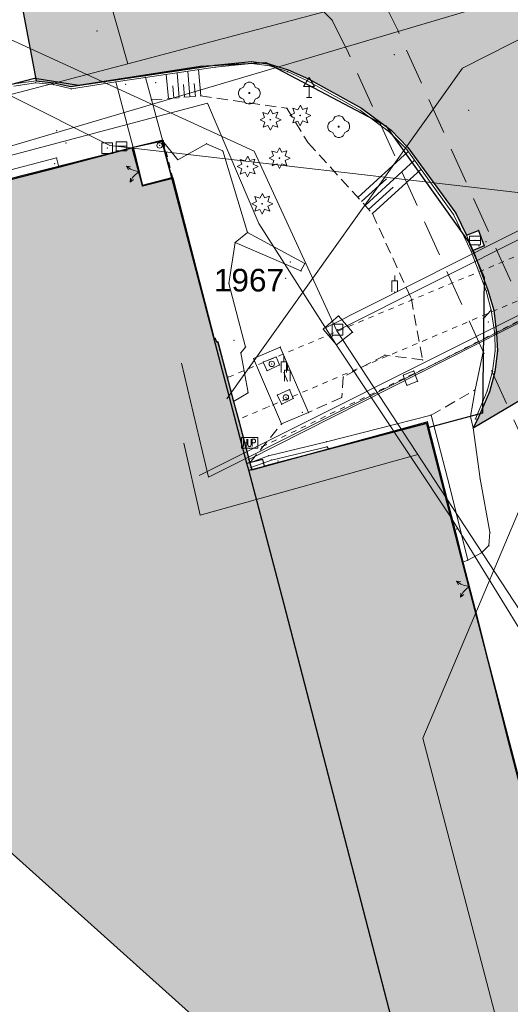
# Model space of a CAD drawing. Header units: metres. Extents: x -535942 to -530626, y -1087729 to -1086275.
# Tile 14 of 247: x -534416 to -534389, y -1087025 to -1086970. Entities that reach past the tile are written whole.
import ezdxf

# ---------------------------------------------------------------- set-up
doc = ezdxf.new("R2010")
doc.units = ezdxf.units.M
for name, pattern in [('B_CARA_03', [3, 2, -1]), ('C_1', [0.6, 0.3, -0.3]), ('C_2', [0.9, 0.6, -0.3])]:
    doc.linetypes.add(name, pattern=pattern)
for name, color, linetype in [('15', 7, 'Continuous'), ('17', 7, 'Continuous'), ('18', 7, 'Continuous'), ('2', 7, 'Continuous'), ('22', 7, 'Continuous'), ('23', 7, 'Continuous'), ('25', 7, 'Continuous'), ('32', 7, 'Continuous'), ('8', 7, 'Continuous'), ('_blok katastr', 7, 'Continuous'), ('_blok podklad SS', 7, 'Continuous'), ('_blok SS sítě', 7, 'Continuous'), ('_blok zaměření - nové', 7, 'Continuous'), ('AG_srafy SS budovy', 252, 'Continuous'), ('AG_srafy SS komunikace', 253, 'Continuous')]:
    doc.layers.add(name, color=color, linetype=linetype)
doc.layers.add('AG revizni oblacek', color=111, linetype='Continuous', plot=False)
doc.layers.add('AG_revizni oblacek', color=111, linetype='Continuous', plot=False)
for name, color, linetype, lineweight in [('AG silno VN', 251, 'G_VED_661_PN', 13), ('AG slabo podzemni', 251, 'G_VED_670_PN', 13), ('AG_SS nakal_splašky', 251, 'G_POTR_627_PN', 13), ('AG_SS náhon', 251, 'B_CARA_03', 13), ('AG_SS parovod', 251, 'G_POTR_654_PN', 13), ('AG_SS voda pitna', 251, 'G_POTR_616_PN', 13), ('AG_SS voda uzitkova', 251, 'G_POTR_617_PN', 13), ('AG_teplo', 240, 'G_POTR_651_PN', 13)]:
    doc.layers.add(name, color=color, linetype=linetype, lineweight=lineweight)
doc.layers.add('BT_hranice_budov', color=7, linetype='Continuous', lineweight=30, true_color=0x007f00)
for name, color, linetype, true_color in [('BT_hranice_parcel', 7, 'Continuous', 0x007f00), ('BT_text_parcel', 7, 'Continuous', 0x007f00), ('BT_vnitrni_kresby', 7, 'Continuous', 0x007f00)]:
    doc.layers.add(name, color=color, linetype=linetype, true_color=true_color)
doc.layers.get('17').off()
doc.styles.add('BT_text_mapy_m', font='arial.ttf', dxfattribs={"height": 5})
doc.linetypes.add('G_POTR_616_PN', pattern='A,0.5,-1,2,-6.5,[2,hpfmlin.shx,S=1,R=0,X=0,Y=0],-6.5,2,-1,0.5', length=20)
doc.linetypes.add('G_POTR_617_PN', pattern='A,0.5,-1,2,-6.5,[1,hpfmlin.shx,S=1,R=0,X=0,Y=0],-6.5,2,-1,0.5', length=20)
doc.linetypes.add('G_POTR_627_PN', pattern='A,0.5,-1,2,-6.5,[9,hpfmlin.shx,S=1,R=0,X=0,Y=0],-6.5,2,-1,0.5', length=20)
doc.linetypes.add('G_POTR_651_PN', pattern='A,0.5,-1,2,-6.5,[17,hpfmlin.shx,S=1,R=0,X=0,Y=0],-6.5,2,-1,0.5', length=20)
doc.linetypes.add('G_POTR_654_PN', pattern='A,0.5,-1,2,-6.5,[18,hpfmlin.shx,S=1,R=0,X=0,Y=0],-6.5,2,-1,0.5', length=20)
doc.linetypes.add('G_VED_661_PN', pattern='A,0.5,-1,2,-6.5,[29,hpfmlin.shx,S=1,R=0,X=0,Y=0],-6.5,2,-1,0.5', length=20)
doc.linetypes.add('G_VED_670_PN', pattern='A,0.5,-1,2,-6.5,[31,hpfmlin.shx,S=1,R=0,X=0,Y=0],-6.5,2,-1,0.5', length=20)

# ---------------------------------------------------------------- blocks, each defined once
blk = doc.blocks.new('_KATASTR')
at = {"layer": 'BT_hranice_budov', "lineweight": -3}
blk.add_lwpolyline([(-534496.71, -1087080.91), (-534402.11, -1087056.42), (-534403.05, -1087053), (-534389.64, -1087049.54), (-534390.92, -1087044.66), (-534392.38, -1087039.07), (-534393.95, -1087033.06), (-534401.86, -1087002.58), (-534403.79, -1086995.25), (-534403.89, -1086994.88), (-534408.05, -1086979.09), (-534409.66, -1086979.51), (-534410.24, -1086977.43), (-534426.34, -1086981.53), (-534426.39, -1086981.37), (-534442.58, -1086985.56), (-534481.15, -1086995.45)], dxfattribs=at)
at = {"layer": 'BT_hranice_parcel', "lineweight": -3}
for points in [[(-534393.9, -1086992.9), (-534393.96, -1086992.66), (-534402.92, -1086995.02), (-534403.02, -1086994.65), (-534403.89, -1086994.88), (-534408.05, -1086979.09), (-534408.6, -1086977.02), (-534410.24, -1086977.43), (-534426.34, -1086981.53), (-534426.39, -1086981.37), (-534442.58, -1086985.56), (-534442.77, -1086984.83), (-534441.39, -1086984.66), (-534435.37, -1086979.5), (-534429.57, -1086977.22), (-534415.6, -1086973.58), (-534413.2, -1086973.98), (-534406.46, -1086972.92), (-534402.84, -1086972.71), (-534396.22, -1086976.21), (-534391.63, -1086982.64), (-534390.78, -1086984.59), (-534390.89, -1086992.1), (-534393.9, -1086992.9)], [(-534382.64, -1087036.52), (-534384.13, -1087030.43), (-534392.06, -1087000.05), (-534393.9, -1086992.9)]]:
    blk.add_lwpolyline(points, dxfattribs=at)
at = {"layer": 'BT_vnitrni_kresby', "lineweight": -3}
for points in [[(-534410.24, -1086977.43), (-534409.66, -1086979.51)], [(-534409.66, -1086979.51), (-534408.05, -1086979.09)], [(-534403.79, -1086995.25), (-534403.89, -1086994.88)], [(-534403.79, -1086995.25), (-534402.92, -1086995.02)], [(-534401.86, -1087002.58), (-534403.79, -1086995.25)], [(-534393.95, -1087033.06), (-534401.86, -1087002.58)]]:
    blk.add_lwpolyline(points, dxfattribs=at)
at = {"layer": 'BT_text_parcel', "lineweight": -3, "style": 'BT_text_mapy_m'}
blk.add_text('1967', height=1.25, dxfattribs=at).set_placement((-534405.723, -1086985.368))
blk = doc.blocks.new('kanalizace SS')
at = {"layer": 'AG_SS nakal_splašky', "ltscale": 0.7}
for p, q in [((-534411.47, -1086977.31), (-534416.94, -1086974.56)), ((-534411.47, -1086977.31), (-534381.81, -1086980.73)), ((-534394.182, -1087010.052), (-534381.81, -1086980.73)), ((-534384.14, -1087048.29), (-534394.182, -1087010.052))]:
    blk.add_line(p, q, dxfattribs=at)
blk = doc.blocks.new('náhon')
at = {"layer": 'AG_SS náhon'}
for p, q in [((-534399.17, -1086970.391), (-534401.157, -1086968.319)), ((-534395.565, -1086970.935), (-534396.68, -1086968.653)), ((-534398.281, -1086972.21), (-534399.17, -1086970.391)), ((-534381.925, -1087001.205), (-534395.565, -1086970.935)), ((-534384.633, -1087002.498), (-534398.281, -1086972.21))]:
    blk.add_line(p, q, dxfattribs=at)
blk = doc.blocks.new('ss pitná voda')
at = {"layer": 'AG_SS voda pitna', "ltscale": 0.7}
for p, q in [((-534311.738, -1086943.605), (-534398.918, -1086987.55)), ((-534403.494, -1086977.618), (-534437.386, -1086962.082)), ((-534398.918, -1086987.55), (-534403.494, -1086977.618)), ((-534398.918, -1086987.55), (-534385.52, -1087008.04))]:
    blk.add_line(p, q, dxfattribs=at)
blk.add_lwpolyline([(-534394.46, -1086994.368), (-534406.479, -1086997.726), (-534407.384, -1086993.742)], dxfattribs=at)
blk = doc.blocks.new('ss prumyslová voda')
at = {"layer": 'AG_SS voda uzitkova', "ltscale": 0.7}
for p, q in [((-534406.073, -1086974.959), (-534403.228, -1086981.614)), ((-534403.228, -1086981.614), (-534398.873, -1086988.447)), ((-534398.873, -1086988.447), (-534392.676, -1086997.775)), ((-534392.676, -1086997.775), (-534371.341, -1087032.534))]:
    blk.add_line(p, q, dxfattribs=at)
for points in [[(-534287.932, -1086933.787), (-534312.494, -1086943.492), (-534399.558, -1086987.372)], [(-534405.002, -1086991.292), (-534391.992, -1086973.04), (-534379.636, -1086966.755), (-534379.813, -1086946.479)], [(-534406.073, -1086974.959), (-534491.977, -1086997.784), (-534499.585, -1086968.9)]]:
    blk.add_lwpolyline(points, dxfattribs=at)
blk = doc.blocks.new('ss plyn')
at = {"layer": 'AG_teplo', "color": 251, "lineweight": 15, "ltscale": 0.73}
blk.add_lwpolyline([(-534407.503, -1086989.334), (-534406.009, -1086995.629), (-534368.559, -1086976.836)], dxfattribs=at)
blk = doc.blocks.new('SS nízké napětí')
at = {"layer": 'AG silno VN', "ltscale": 0.7}
for p, q in [((-534428.714, -1086980.825), (-534386.92777, -1086968.44978)), ((-534367.91727, -1086976.50858), (-534403.8304, -1086994.6611))]:
    blk.add_line(p, q, dxfattribs=at)
blk = doc.blocks.new('ss sdělovací kabel')
at = {"layer": 'AG slabo podzemni', "ltscale": 0.7}
for p, q in [((-534415.024, -1086956.706), (-534410.472, -1086972.789)), ((-534410.472, -1086972.789), (-534395.878, -1086968.917)), ((-534410.472, -1086972.789), (-534425.661, -1086976.789))]:
    blk.add_line(p, q, dxfattribs=at)
blk = doc.blocks.new('ss_pára')
at = {"layer": 'AG_SS parovod', "ltscale": 0.7}
blk.add_line((-534406.532, -1086995.529), (-534368.693, -1086976.549), dxfattribs=at)
blk = doc.blocks.new('Z58')
at = {"color": 0, "lineweight": -2}
for p, q in [((-0.45, 0.6), (-0.24, 0.42)), ((-0.45, 0.6), (-0.36, 0.39)), ((-0.45, 0.6), (-0.24, 0.54)), ((0.24, 0.42), (0.45, 0.6)), ((0.45, 0.6), (0.24, 0.54)), ((0.45, 0.6), (0.36, 0.39)), ((-0.24, 0.42), (-0.12, 0.24)), ((-0.12, 0.24), (0, 0)), ((0, 0), (0.12, 0.24)), ((0.12, 0.24), (0.24, 0.42))]:
    blk.add_line(p, q, dxfattribs=at)
blk = doc.blocks.new('Z608')
at = {"color": 0, "lineweight": -2}
for p, q in [((0.3, 0.3), (-0.3, 0.3)), ((-0.3, 0.3), (-0.3, -0.3)), ((0.3, -0.3), (0.3, 0.3)), ((-0.3, -0.3), (0.3, -0.3))]:
    blk.add_line(p, q, dxfattribs=at)
blk = doc.blocks.new('Z38')
at = {"color": 0, "lineweight": -2}
for p, q in [((0.3, 0.24), (-0.3, 0.24)), ((-0.3, 0.24), (-0.3, -0.24)), ((-0.3, 0), (0.3, 0)), ((0.3, -0.24), (0.3, 0.24)), ((-0.3, -0.24), (0.3, -0.24))]:
    blk.add_line(p, q, dxfattribs=at)
blk = doc.blocks.new('Z527')
at = {"color": 0, "lineweight": -2}
for p, q in [((0, 1.11), (-0.3, 0.6)), ((0.3, 0.6), (0, 1.11)), ((-0.3, 0.6), (0.3, 0.6)), ((0, 0), (0, 0.6)), ((-0.15, 0), (0.15, 0))]:
    blk.add_line(p, q, dxfattribs=at)
blk = doc.blocks.new('Z24')
at = {"color": 0, "lineweight": -2}
for p, q in [((-0.21, 0.54), (-0.06, 0.6)), ((-0.06, 0.6), (0.06, 0.6)), ((0.06, 0.6), (0.21, 0.54)), ((-0.6, 0.06), (-0.57, 0.15)), ((-0.6, -0.06), (-0.6, 0.06)), ((-0.57, 0.15), (-0.51, 0.24)), ((-0.51, 0.24), (-0.33, 0.33)), ((-0.33, 0.33), (-0.27, 0.45)), ((-0.27, 0.45), (-0.21, 0.54)), ((-0.03, -0.03), (-0.03, 0.03)), ((-0.03, 0.03), (0.03, 0.03)), ((0.03, 0.03), (0.03, -0.03)), ((0.21, 0.54), (0.27, 0.45)), ((0.27, 0.45), (0.33, 0.33)), ((0.33, 0.33), (0.51, 0.24)), ((0.51, 0.24), (0.57, 0.15)), ((0.57, 0.15), (0.6, 0.06)), ((0.6, 0.06), (0.6, -0.06)), ((-0.54, -0.21), (-0.6, -0.06)), ((-0.45, -0.27), (-0.54, -0.21)), ((-0.33, -0.33), (-0.45, -0.27)), ((-0.24, -0.51), (-0.33, -0.33)), ((-0.15, -0.57), (-0.24, -0.51)), ((0.03, -0.03), (-0.03, -0.03)), ((0.24, -0.51), (0.15, -0.57)), ((0.33, -0.33), (0.24, -0.51)), ((0.45, -0.27), (0.33, -0.33)), ((0.54, -0.21), (0.45, -0.27)), ((0.6, -0.06), (0.54, -0.21)), ((-0.06, -0.6), (-0.15, -0.57)), ((0.06, -0.6), (-0.06, -0.6)), ((0.15, -0.57), (0.06, -0.6))]:
    blk.add_line(p, q, dxfattribs=at)
blk = doc.blocks.new('Z75')
at = {"color": 0, "lineweight": -2}
for p, q in [((-0.13, 0.31), (0.01, 0.57)), ((0.01, 0.57), (0.13, 0.32)), ((-0.57, 0), (-0.32, 0.13)), ((-0.31, -0.13), (-0.57, 0)), ((-0.32, 0.13), (-0.41, 0.39)), ((-0.41, 0.39), (-0.13, 0.31)), ((0.13, 0.32), (0.41, 0.41)), ((0.41, 0.41), (0.31, 0.13)), ((0.31, 0.13), (0.59, 0)), ((0.59, 0), (0.32, -0.13)), ((-0.4, -0.42), (-0.31, -0.13)), ((-0.13, -0.32), (-0.4, -0.42)), ((0, -0.58), (-0.13, -0.32)), ((0.13, -0.31), (0, -0.58)), ((0.42, -0.41), (0.13, -0.31)), ((0.32, -0.13), (0.42, -0.41))]:
    blk.add_line(p, q, dxfattribs=at)
blk.add_circle((0, 0), 0.0192, dxfattribs=at)
blk = doc.blocks.new('Z56')
at = {"color": 0, "lineweight": -2}
for p, q in [((-0.45, 0), (-0.45, 0.6)), ((-0.45, 0.6), (0.45, 0.6)), ((0.45, 0.6), (0.45, 0)), ((0.45, 0), (-0.45, 0)), ((-0.33, 0.51), (-0.33, 0.09)), ((-0.33, 0.3), (-0.15, 0.3)), ((-0.15, 0.09), (-0.15, 0.51)), ((-0.09, 0.51), (-0.09, 0.18)), ((-0.09, 0.18), (-0.06, 0.12)), ((-0.06, 0.12), (-0.03, 0.09)), ((-0.03, 0.09), (0.03, 0.09)), ((0.03, 0.09), (0.06, 0.12)), ((0.06, 0.12), (0.09, 0.18)), ((0.09, 0.18), (0.09, 0.51)), ((0.15, 0.09), (0.15, 0.51)), ((0.15, 0.51), (0.27, 0.51)), ((0.27, 0.3), (0.15, 0.3)), ((0.27, 0.51), (0.33, 0.45)), ((0.33, 0.36), (0.27, 0.3)), ((0.33, 0.45), (0.33, 0.36))]:
    blk.add_line(p, q, dxfattribs=at)
blk = doc.blocks.new('Z15')
at = {"layer": '23', "color": 0, "lineweight": -2}
blk.add_circle((0, 0), 0.15, dxfattribs=at)
blk = doc.blocks.new('Z412')
at = {"color": 0, "lineweight": -2}
for p, q in [((-0.15, 0), (-0.15, 0.6)), ((-0.15, 0.6), (0.15, 0.6)), ((0, 0.6), (0, 0.9)), ((0.15, 0.6), (0.15, 0))]:
    blk.add_line(p, q, dxfattribs=at)
blk = doc.blocks.new('Zaměření - zekan')
at = {"layer": 'AG_srafy SS budovy', "transparency": 33554602}
h = blk.add_hatch(color=256, dxfattribs=at)
h.dxf.hatch_style = 1
h.paths.add_polyline_path([(-534453.325, -1086966.969), (-534443.64, -1086964.47), (-534440.42, -1086963.61), (-534440.62, -1086962.77), (-534438.161, -1086962.135), (-534435.9, -1086961.56), (-534432.06, -1086960.58), (-534428.7, -1086959.69), (-534425.4, -1086958.85), (-534423.57, -1086958.39), (-534414.04, -1086955.97), (-534414.64, -1086953.75), (-534414.91, -1086952.73), (-534415.05, -1086952.24), (-534415.31, -1086951.23), (-534416.63, -1086946.34), (-534428.91, -1086949.44), (-534437.35, -1086951.61), (-534443.56, -1086953.24), (-534443.06, -1086955.13), (-534448.34, -1086956.52), (-534449.54, -1086956.83), (-534450.23, -1086957.02), (-534451.64, -1086957.39), (-534454.12, -1086958.04), (-534454.72, -1086958.19), (-534455.72, -1086958.46), (-534455.285, -1086960.065), (-534454.35, -1086963.34), (-534454.176, -1086963.958), (-534454.137, -1086964.098), (-534454.061, -1086964.37)])
h.paths.add_polyline_path([(-534449.11, -1086987.51), (-534445.794, -1086986.657), (-534443.94, -1086986.148), (-534443.968, -1086986.042), (-534442.31, -1086985.609), (-534441.179, -1086985.314), (-534431.78, -1086982.86), (-534426.34, -1086981.45), (-534426.27, -1086981.61), (-534423.234, -1086980.828), (-534421.037, -1086980.226), (-534414.29, -1086978.5), (-534410.17, -1086977.42), (-534409.67, -1086979.54), (-534407.98, -1086979.1), (-534405.71, -1086987.99), (-534405.64, -1086987.96), (-534405.57, -1086988.16), (-534405.509, -1086988.144), (-534404.631, -1086991.451), (-534404.368, -1086992.439), (-534403.734, -1086994.828), (-534403.627, -1086995.219), (-534399.381, -1086994.059), (-534393.93, -1086992.57), (-534392.974, -1086996.329), (-534392.378, -1086998.675), (-534391.96, -1087000.32), (-534391.274, -1087003.026), (-534389.51, -1087009.99), (-534387.84, -1087016.44), (-534385.756, -1087024.283), (-534384.58, -1087028.84), (-534384.22, -1087030.49), (-534394.01, -1087033.1), (-534393.06, -1087036.8), (-534392.78, -1087038.03)])
h.paths.add_polyline_path([(-534376.66, -1086982.86), (-534371.91, -1086992.08), (-534367.61, -1087000.29), (-534367.52, -1087000.44), (-534366.9, -1087001.62), (-534367.54, -1087001.98), (-534367.737, -1087002.086), (-534371.55, -1087004.13), (-534370.982, -1087005.221), (-534369.18, -1087008.63), (-534362.31, -1087021.78), (-534361.701, -1087022.93), (-534357.45, -1087020.68), (-534357.97, -1087019.22), (-534358.37, -1087018.01), (-534358.76, -1087016.83), (-534358.99, -1087016.22), (-534359.29, -1087015.33), (-534353.16, -1087012.14), (-534339.04, -1087004.84), (-534326.38, -1086998.22), (-534319.16, -1086994.47), (-534316.78, -1086998.99), (-534313.36, -1086997.22), (-534311.16, -1086996.07), (-534306.79, -1086993.79), (-534304.55, -1086992.63), (-534299.59, -1086990.04), (-534302, -1086985.39), (-534295.73, -1086982.11), (-534295.21, -1086982.98), (-534290.74, -1086980.63), (-534289.54, -1086982.76), (-534285.689, -1086980.559), (-534286.82, -1086978.58), (-534284.28, -1086977.22), (-534283.235, -1086976.681), (-534281.191, -1086975.648), (-534277.969, -1086973.961), (-534276.84, -1086973.37), (-534273.85, -1086971.79), (-534272.96, -1086971.31), (-534269.71, -1086969.61), (-534269.14, -1086969.31), (-534256.54, -1086962.76), (-534254.34, -1086961.61), (-534242.72, -1086955.58), (-534242.78, -1086955.43), (-534237.35, -1086952.6), (-534235.21, -1086949.4), (-534239.44, -1086941.34), (-534243.24, -1086941.25), (-534248.7, -1086944.11), (-534250.27, -1086941.13), (-534250.442, -1086940.78), (-534251.11, -1086939.54), (-534251.404, -1086938.86), (-534251.692, -1086938.244), (-534253.292, -1086935.242), (-534253.68, -1086934.506), (-534255.34, -1086931.42), (-534255.99, -1086930.13), (-534256.1, -1086929.92), (-534258.1, -1086926.1), (-534260.25, -1086921.97), (-534262.07, -1086922.92), (-534262.15, -1086922.98), (-534266.77, -1086925.44), (-534269.601, -1086926.909), (-534276.25, -1086930.36), (-534283.82, -1086934.31), (-534286.48, -1086935.71), (-534290.01, -1086937.545), (-534293.027, -1086939.097), (-534298.265, -1086941.82), (-534312.71, -1086949.33), (-534312.609, -1086949.519), (-534323.27, -1086955.1), (-534323.4, -1086955.17), (-534326.4, -1086956.7), (-534326.563, -1086956.785), (-534333.51, -1086960.401), (-534334.43, -1086960.88), (-534340.99, -1086964.26), (-534348.06, -1086967.99), (-534354.88, -1086971.555), (-534355.52, -1086971.89), (-534363.33, -1086975.94), (-534365.497, -1086977.064), (-534366.701, -1086977.688), (-534369.792, -1086979.291), (-534372.79, -1086980.846), (-534373.898, -1086981.423)])
h.paths.add_polyline_path([(-534225.31, -1086925.38), (-534227.21, -1086921.67), (-534228.94, -1086918.39), (-534222.95, -1086915.33), (-534223.49, -1086914.23), (-534224.055, -1086913.14), (-534224.584, -1086912.119), (-534225.22, -1086910.92), (-534225.33, -1086910.97), (-534229.4, -1086913.05), (-534232.81, -1086914.82), (-534233.83, -1086915.32), (-534235.03, -1086915.94), (-534238.81, -1086917.9), (-534236.52, -1086922.26), (-534234.28, -1086921.14), (-534233.59, -1086922.49), (-534231.31, -1086927.09), (-534227.3, -1086934.34), (-534227.79, -1086934.6), (-534227.68, -1086935.04), (-534229.402, -1086935.906), (-534227.63, -1086939.43), (-534226.47, -1086938.84), (-534217.79, -1086934.36), (-534219.631, -1086930.881), (-534221.853, -1086932.073), (-534224.064, -1086927.94)])
h.paths.add_polyline_path([(-534218.17, -1086907.24), (-534217.95, -1086907.68), (-534217.87, -1086907.62), (-534216.61, -1086910.03), (-534216.54, -1086910.155), (-534215.04, -1086913.13), (-534214.84, -1086913.49), (-534214.58, -1086913.36), (-534211.872, -1086911.912), (-534205.614, -1086908.665), (-534200.059, -1086905.833), (-534197.021, -1086904.268), (-534200.25, -1086898), (-534206.136, -1086901.043), (-534211.994, -1086904.075)])
h.paths.add_polyline_path([(-534204.81, -1086909.35), (-534204.26, -1086910.42), (-534206.72, -1086911.82), (-534204.65, -1086915.78), (-534198.56, -1086912.7), (-534200.8, -1086908.63), (-534203.55, -1086910.02), (-534204.07, -1086908.98)])
h.paths.add_polyline_path([(-534195.75, -1086896.47), (-534199.09, -1086898.18), (-534196.17, -1086903.85), (-534195.872, -1086903.697), (-534194.67, -1086903.07), (-534192.88, -1086902.14), (-534194.66, -1086898.61), (-534195.18, -1086897.6)])
h.paths.add_polyline_path([(-534084.41, -1086796.39), (-534085.46, -1086796.99), (-534086.03, -1086797.3), (-534089.99, -1086799.53), (-534091.27, -1086800.26), (-534090.926, -1086800.878), (-534105.36, -1086808.92), (-534099.72, -1086818.96), (-534099.63, -1086819.17), (-534085.25, -1086811.1), (-534085.18, -1086811.21), (-534081.15, -1086808.94), (-534081.954, -1086801.31), (-534084.05, -1086801.531), (-534080.645, -1086800.125), (-534082.403, -1086800.125)])
edge = h.paths.add_edge_path()
edge.add_arc((-534100.213, -1086794.682), 2.831, 0, 360)
h.paths.add_polyline_path([(-534099.94, -1086778.89), (-534103.97, -1086781.3), (-534100.2, -1086787.73), (-534099.26, -1086789.35), (-534095.15, -1086786.92)])
h.paths.add_polyline_path([(-534107.32, -1086754.82), (-534114.77, -1086759.06), (-534107.17, -1086772.4), (-534104.69, -1086771), (-534100.77, -1086768.78), (-534099.767, -1086768.215)])
h.paths.add_polyline_path([(-534117.45, -1086774.96), (-534116.11, -1086777.42), (-534114.41, -1086776.46), (-534113.26, -1086775.8), (-534111.02, -1086774.53), (-534109.715, -1086773.79), (-534109.3, -1086773.55), (-534110.665, -1086771.131)])
at = {"layer": 'AG_srafy SS komunikace', "transparency": 33554516}
h = blk.add_hatch(color=256, dxfattribs=at)
h.dxf.hatch_style = 1
h.paths.add_polyline_path([(-534240.26, -1086848.01), (-534242.39, -1086848.54), (-534243.974, -1086849.136), (-534248.67, -1086851.22), (-534254.11, -1086853.75), (-534260.09, -1086856.64), (-534264.42, -1086858.86), (-534270.39, -1086862.11), (-534275.64, -1086864.95), (-534281.45, -1086868.07), (-534281.659, -1086868.183), (-534285.72, -1086869.95), (-534292.582, -1086873.477), (-534300.99, -1086878.21), (-534304.7, -1086880.03), (-534311.17, -1086883.6), (-534311.21, -1086883.69), (-534319, -1086887.9), (-534326.28, -1086891.8), (-534333.68, -1086895.85), (-534341.033, -1086899.872), (-534342.39, -1086900.59), (-534348.52, -1086904), (-534357.39, -1086909.18), (-534363.51, -1086912.76), (-534368.15, -1086915.35), (-534368.58, -1086915.38), (-534371.67, -1086917.17), (-534371.6, -1086917.36), (-534374.61, -1086918.91), (-534375.85, -1086919.55), (-534383.298, -1086923.67), (-534387.62, -1086926.167), (-534390.99, -1086928.47), (-534395.26, -1086932.19), (-534398.39, -1086935.37), (-534401.04, -1086938.71), (-534403.34, -1086942.64), (-534405.25, -1086947.26), (-534406.47, -1086948.88), (-534407.31, -1086949.26), (-534408.77, -1086950.15), (-534411.9, -1086951.42), (-534412.44, -1086951.7), (-534411.572, -1086955.25), (-534406.31, -1086953.97), (-534406.43, -1086955.99), (-534406.92, -1086958.84), (-534407.82, -1086961.82), (-534408.73, -1086963.55), (-534410.13, -1086965.71), (-534411.33, -1086966.62), (-534411.44, -1086966.66), (-534412.09, -1086967.39), (-534412.79, -1086968.05), (-534413.62, -1086968.71), (-534414.49, -1086969.26), (-534416.26, -1086969.93), (-534415.54, -1086973.73), (-534414.56, -1086973.85), (-534413.62, -1086974.05), (-534405.67, -1086972.87), (-534403.64, -1086972.67), (-534402.63, -1086972.81), (-534401.62, -1086973.13), (-534400.5, -1086973.63), (-534397.57, -1086975.25), (-534395.92, -1086976.46), (-534395, -1086977.42), (-534392.36, -1086981.04), (-534391.77, -1086982.25), (-534391.1, -1086982), (-534390.78, -1086982.85), (-534391.39, -1086983.1), (-534390.58, -1086985.29), (-534390.25, -1086986.4), (-534390.1, -1086987.69), (-534390.06, -1086988.65), (-534390.2, -1086989.8), (-534390.5, -1086990.92), (-534391.16, -1086992.45), (-534391.4, -1086992.91), (-534381.94, -1086987.31), (-534382.24, -1086986.32), (-534382.32, -1086985.31), (-534382.16, -1086984.27), (-534381.82, -1086983.34), (-534381.32, -1086982.44), (-534380.71, -1086981.63), (-534379.98, -1086980.93), (-534379.21, -1086980.3), (-534378.39, -1086979.72), (-534377.467, -1086979.211), (-534373.711, -1086977.112), (-534372.583, -1086976.508), (-534371.89, -1086976.12), (-534371.16, -1086975.66), (-534367.03, -1086973.76), (-534365.62, -1086973.12), (-534362.45, -1086971.42), (-534362.565, -1086971.198), (-534357.153, -1086968.396), (-534349.974, -1086964.676), (-534344.031, -1086961.597), (-534335.38, -1086957.063), (-534329.65, -1086954.06), (-534329.53, -1086954.31), (-534329, -1086954.29), (-534328.53, -1086954.37), (-534328.09, -1086954.52), (-534327.64, -1086954.75), (-534327.21, -1086955.13), (-534326.4, -1086956.7), (-534323.4, -1086955.17), (-534324.27, -1086953.55), (-534324.32, -1086953.03), (-534324.26, -1086952.54), (-534324.13, -1086952.05), (-534323.82, -1086951.55), (-534323.49, -1086951.1), (-534311.67, -1086944.94), (-534305.34, -1086941.6), (-534300.39, -1086939.07), (-534294.798, -1086936.104), (-534294.97, -1086935.8), (-534290.77, -1086933.636), (-534286.14, -1086931.26), (-534286.02, -1086931.42), (-534285.95, -1086931.48), (-534281.89, -1086929.385), (-534271.3, -1086923.94), (-534268.39, -1086922.44), (-534266.57, -1086921.49), (-534263.17, -1086919.71), (-534259.895, -1086918.003), (-534258.72, -1086917.39), (-534257.63, -1086916.91), (-534256.65, -1086916.73), (-534255.56, -1086916.71), (-534254.93, -1086916.98), (-534253.92, -1086917.86), (-534252.78, -1086919.28), (-534251.69, -1086920.86), (-534249.08, -1086925.78), (-534247.53, -1086928.67), (-534240.07, -1086924.81), (-534241.74, -1086921.65), (-534244.189, -1086916.906), (-534244.46, -1086916.38), (-534245.17, -1086914.8), (-534245.34, -1086913.82), (-534245.4, -1086912.79), (-534245.16, -1086911.8), (-534244.75, -1086910.85), (-534244.21, -1086909.95), (-534243.65, -1086909.23), (-534242.81, -1086908.49), (-534241.96, -1086907.93), (-534238.92, -1086906.61), (-534233.75, -1086904.35), (-534231.72, -1086903.63), (-534231.12, -1086903.38), (-534222.86, -1086899.98), (-534221.64, -1086899.45), (-534215.26, -1086896.83), (-534209.18, -1086894.35), (-534207.62, -1086893.82), (-534206.23, -1086893.48), (-534204.6, -1086893.25), (-534203.26, -1086893.19), (-534201.71, -1086893.25), (-534200.38, -1086893.427), (-534199.2, -1086893.7), (-534197.72, -1086894.19), (-534196.37, -1086894.9), (-534195.14, -1086895.82), (-534194.07, -1086896.96), (-534193.35, -1086897.92), (-534192.6, -1086899.44), (-534189.28, -1086891.78), (-534190.21, -1086891.25), (-534190.71, -1086890.67), (-534191, -1086890.06), (-534191.12, -1086889.29), (-534191.03, -1086888.49), (-534190.77, -1086887.8), (-534190.37, -1086887.08), (-534189.77, -1086886.62), (-534189.02, -1086886.35), (-534188.25, -1086886.41), (-534187.49, -1086886.8), (-534187, -1086887.35), (-534186.63, -1086888.11), (-534186.43, -1086889.03), (-534186.44, -1086889.87), (-534176.56, -1086889.35), (-534177.65, -1086886.35), (-534179.05, -1086882.57), (-534179.03, -1086882.09), (-534178.78, -1086881.7), (-534177.003, -1086880.974), (-534171.47, -1086878.73), (-534168.599, -1086877.516), (-534164.678, -1086875.911), (-534163.53, -1086875.46), (-534162.56, -1086875.05), (-534161.21, -1086874.87), (-534158.44, -1086876.72), (-534157.24, -1086876.86), (-534152.2, -1086873.32), (-534150.4, -1086872.02), (-534148.76, -1086870.34), (-534147.72, -1086869.64), (-534147.78, -1086868.94), (-534147.38, -1086868.62), (-534145.94, -1086867.86), (-534144.5, -1086867.1), (-534142.98, -1086868.83), (-534139.47, -1086866.78), (-534139.23, -1086867.11), (-534139.46, -1086867.68), (-534138.99, -1086868.33), (-534117.868, -1086863.128), (-534113.56, -1086852.87), (-534114.37, -1086851.52), (-534114.78, -1086850.57), (-534115.01, -1086849.57), (-534115.14, -1086848.49), (-534115.1, -1086846.51), (-534114.61, -1086844.2), (-534114.35, -1086844.04), (-534113.74, -1086841.96), (-534113.25, -1086840.97), (-534112.53, -1086839.04), (-534112.01, -1086837.76), (-534111.58, -1086837.05), (-534111.22, -1086836.67), (-534110.4, -1086836), (-534109.57, -1086835.59), (-534107.574, -1086834.453), (-534105.261, -1086833.135), (-534102.914, -1086831.772), (-534099.15, -1086829.58), (-534093.838, -1086826.49), (-534089.789, -1086824.133), (-534088.77, -1086823.54), (-534084.12, -1086821.01), (-534085.871, -1086817.863), (-534090.54, -1086820.46), (-534093.59, -1086822.14), (-534094.49, -1086822.57), (-534095.48, -1086822.88), (-534096.44, -1086822.95), (-534097.57, -1086822.86), (-534098.46, -1086822.57), (-534101.43, -1086820.53), (-534103.51, -1086818.2), (-534105.97, -1086814.25), (-534107.99, -1086810.23), (-534109.55, -1086807.26), (-534111.07, -1086804.41), (-534111.9, -1086802.88), (-534116.5, -1086794.06), (-534117.17, -1086792.06), (-534117.42, -1086790.69), (-534117.39, -1086789.25), (-534117.19, -1086787.5), (-534116.66, -1086785.76), (-534115.86, -1086784.28), (-534114.92, -1086782.83), (-534113.95, -1086781.82), (-534112.79, -1086780.91), (-534108.66, -1086778.44), (-534110.505, -1086775.354), (-534114.85, -1086777.87), (-534116.37, -1086778.45), (-534117.72, -1086778.78), (-534118.78, -1086778.9), (-534119.79, -1086778.87), (-534120.72, -1086778.71), (-534122.33, -1086778.24), (-534123.61, -1086777.53), (-534124.14, -1086776.51), (-534124.5, -1086775.53), (-534124.78, -1086773.93), (-534124.92, -1086772.42), (-534124.95, -1086770.88), (-534124.84, -1086769.37), (-534124.65, -1086767.87), (-534124.34, -1086766.41), (-534123.95, -1086764.94), (-534123.48, -1086763.55), (-534122.531, -1086761.319), (-534122.48, -1086761.2), (-534121.67, -1086759.91), (-534120.71, -1086758.7), (-534119.94, -1086758), (-534115.095, -1086754.803), (-534112.489, -1086753.118), (-534108.92, -1086750.81), (-534112.62, -1086746.13), (-534115.807, -1086748.182), (-534119.268, -1086750.409), (-534123.55, -1086753.29), (-534125.75, -1086754.94), (-534127.24, -1086756.26), (-534128.21, -1086757.38), (-534129.07, -1086758.68), (-534129.99, -1086760.43), (-534130.79, -1086762.3), (-534131.77, -1086765.256), (-534132.17, -1086766.67), (-534132.754, -1086769.154), (-534133.08, -1086770.92), (-534132.94, -1086773.13), (-534131.84, -1086777.78), (-534132.14, -1086777.97), (-534130.89, -1086781.58), (-534129.44, -1086783.59), (-534126.631, -1086788.645), (-534124.24, -1086793.34), (-534123.65, -1086795.82), (-534123.48, -1086797.42), (-534123.973, -1086799.534), (-534124.97, -1086801.52), (-534126.17, -1086803.45), (-534127.54, -1086804.78), (-534127.92, -1086804.75), (-534132.58, -1086807.28), (-534139.56, -1086810.01), (-534146.11, -1086812.58), (-534152.72, -1086815.14), (-534159.36, -1086817.74), (-534166.12, -1086820.4), (-534174.33, -1086823.85), (-534182.75, -1086826.87), (-534190.84, -1086831.94), (-534200.46, -1086836.84), (-534206.25, -1086839.79), (-534206.69, -1086840.05), (-534208.746, -1086841.112), (-534210.685, -1086842.126), (-534215.801, -1086844.801), (-534222.31, -1086848.04), (-534225.67, -1086849.34), (-534227.09, -1086849.34), (-534228.34, -1086849.44), (-534229.373, -1086849.268), (-534230.35, -1086849.04), (-534234.18, -1086847.95), (-534236.16, -1086847.74), (-534238.29, -1086847.76)])
h.paths.add_polyline_path([(-534391.83, -1086964.99), (-534388.99, -1086967.75), (-534389.32, -1086968.65), (-534389.03, -1086969.71), (-534388.91, -1086968.78), (-534388.57, -1086967.76), (-534388.06, -1086966.84), (-534386.87, -1086965.26), (-534384.26, -1086962.14), (-534380.15, -1086957.28), (-534377.72, -1086954.43), (-534375.258, -1086953.139), (-534377.42, -1086949), (-534378.23, -1086949.37), (-534378.17, -1086949.49), (-534379.06, -1086949.91), (-534380.6, -1086951.93), (-534380.7, -1086951.86), (-534381.58, -1086953.7), (-534381.483, -1086953.784), (-534383.82, -1086956.48), (-534386.678, -1086959.782), (-534387.92, -1086961.27), (-534389.99, -1086963.67), (-534390.75, -1086964.34), (-534391.55, -1086964.89)], flags=16)
at = {"layer": '18', "color": 252, "lineweight": 15}
for p in [(-534412.18, -1086970.97), (-534395.75, -1086972.29), (-534405.67, -1086972.87), (-534405.65, -1086972.98), (-534403.64, -1086972.67), (-534403.64, -1086972.77), (-534402.63, -1086972.81), (-534402.63, -1086972.9), (-534401.62, -1086973.13), (-534411.15, -1086973.69), (-534409.5, -1086973.45), (-534409.5, -1086973.54), (-534401.65, -1086973.22), (-534400.5, -1086973.63), (-534415.56, -1086973.84), (-534415.54, -1086973.73), (-534414.57, -1086973.94), (-534414.56, -1086973.85), (-534413.62, -1086974.05), (-534413.59, -1086974.18), (-534411.14, -1086973.79), (-534410.59, -1086973.92), (-534408.94, -1086973.83), (-534400.55, -1086973.74), (-534406.44, -1086974.56), (-534403.76, -1086974.41), (-534400.46, -1086974.65), (-534409.17, -1086974.79), (-534401.69, -1086975.25), (-534397.57, -1086975.25), (-534400.95, -1086975.64), (-534397.62, -1086975.37), (-534391.64, -1086975.37), (-534402.6, -1086975.88), (-534398.82, -1086976.26), (-534414.41, -1086976.49), (-534396.03, -1086976.54), (-534395.92, -1086976.46), (-534413.88, -1086977.16), (-534411.61, -1086977.45), (-534410.82, -1086977.35), (-534410.17, -1086977.42), (-534408.72, -1086977.3), (-534408.54, -1086977.07), (-534408.52, -1086977.03), (-534406.12, -1086977.21), (-534400.51, -1086977.16), (-534395, -1086977.42), (-534414.41, -1086977.99), (-534405.23, -1086977.6), (-534402.1, -1086978), (-534395.06, -1086977.52), (-534414.51, -1086978.3), (-534414.29, -1086978.5), (-534409.96, -1086978.31), (-534407.71, -1086978.09), (-534403.86, -1086978.46), (-534408.02, -1086979.12), (-534407.98, -1086979.1), (-534409.74, -1086979.23), (-534409.67, -1086979.54), (-534403.05, -1086980.52), (-534396.96, -1086981.06), (-534392.48, -1086981.12), (-534392.36, -1086981.04), (-534403.86, -1086982.11), (-534391.77, -1086982.25), (-534391.1, -1086982), (-534404.55, -1086982.67), (-534391.29, -1086982.55), (-534391.07, -1086982.86), (-534390.78, -1086982.85), (-534390.68, -1086982.61), (-534391.5, -1086983.16), (-534391.39, -1086983.1), (-534401.5, -1086983.74), (-534400.7, -1086983.83), (-534400.91, -1086984.23), (-534404.89, -1086984.92), (-534401.75, -1086984.64), (-534395.73, -1086985.39), (-534390.67, -1086985.33), (-534390.58, -1086985.29), (-534394.81, -1086985.78), (-534398.83, -1086986.72), (-534390.4, -1086986.4), (-534390.25, -1086986.4), (-534390.83, -1086986.86), (-534390.56, -1086987.06), (-534399.68, -1086987.45), (-534399.18, -1086987.83), (-534398.89, -1086987.48), (-534398.06, -1086987.62), (-534390.2, -1086987.71), (-534390.1, -1086987.69), (-534405.71, -1086987.99), (-534405.64, -1086987.96), (-534405.57, -1086988.16), (-534405.51, -1086988.14), (-534404.61, -1086988.06), (-534398.94, -1086988.32), (-534404.23, -1086988.76), (-534403.97, -1086988.44), (-534402.05, -1086988.44), (-534396.26, -1086988.88), (-534390.82, -1086988.62), (-534390.19, -1086988.65), (-534390.06, -1086988.65), (-534403.53, -1086989.08), (-534402.99, -1086989.27), (-534402.52, -1086989.37), (-534402.28, -1086988.98), (-534402.09, -1086989.43), (-534394.19, -1086989.15), (-534393.49, -1086989.34), (-534402.78, -1086989.75), (-534401.85, -1086989.85), (-534395.26, -1086990), (-534394.68, -1086989.76), (-534390.32, -1086989.78), (-534390.2, -1086989.8), (-534404.92, -1086990.1), (-534401.66, -1086990.32), (-534398.57, -1086990.09), (-534395.06, -1086990.56), (-534394.47, -1086990.33), (-534403.83, -1086990.96), (-534402.22, -1086991.09), (-534401.54, -1086990.79), (-534391.29, -1086990.81), (-534390.63, -1086990.87), (-534390.5, -1086990.92), (-534404.63, -1086991.45), (-534401.97, -1086991.6), (-534401.74, -1086991.22), (-534401.33, -1086991.28), (-534398.66, -1086991.22), (-534402.67, -1086991.72), (-534400.83, -1086992.05), (-534400.5, -1086992.06), (-534401.98, -1086992.69), (-534393.93, -1086992.57), (-534393.72, -1086992.2), (-534391.55, -1086992.28), (-534391.27, -1086992.41), (-534391.16, -1086992.45), (-534391.4, -1086992.91), (-534399.49, -1086993.67), (-534403.75, -1086994.03), (-534403.07, -1086993.96), (-534399.47, -1086993.95), (-534399.38, -1086994.06), (-534403.74, -1086994.83), (-534402.7, -1086994.44), (-534402.54, -1086994.68), (-534402.18, -1086994.73), (-534403.67, -1086995.1), (-534403.63, -1086995.22), (-534391.01, -1086995.72), (-534392.69, -1086996.18), (-534392.3, -1086998.49), (-534390.47, -1086998.67), (-534390.94, -1086999.8), (-534390.53, -1086999.41), (-534391.96, -1087000.32), (-534391.7, -1087000.22), (-534391.89, -1087000.59), (-534391.3, -1087002.93), (-534389.51, -1087009.99)]:
    blk.add_point(p, dxfattribs=at)
at = {"layer": '2', "color": 251, "lineweight": 15}
for p, q in [((-534409.5, -1086973.45), (-534405.67, -1086972.87)), ((-534405.65, -1086972.98), (-534409.5, -1086973.54)), ((-534405.67, -1086972.87), (-534403.64, -1086972.67)), ((-534403.64, -1086972.77), (-534405.65, -1086972.98)), ((-534403.64, -1086972.67), (-534402.63, -1086972.81)), ((-534402.63, -1086972.9), (-534403.64, -1086972.77)), ((-534402.63, -1086972.81), (-534401.62, -1086973.13)), ((-534401.65, -1086973.22), (-534402.63, -1086972.9)), ((-534401.62, -1086973.13), (-534400.5, -1086973.63)), ((-534413.62, -1086974.05), (-534411.15, -1086973.69)), ((-534411.15, -1086973.69), (-534409.5, -1086973.45)), ((-534409.5, -1086973.54), (-534411.14, -1086973.79)), ((-534409.5, -1086973.54), (-534408.54, -1086977.07)), ((-534400.55, -1086973.74), (-534401.65, -1086973.22)), ((-534400.5, -1086973.63), (-534397.57, -1086975.25)), ((-534416.77, -1086973.89), (-534415.54, -1086973.73)), ((-534415.56, -1086973.84), (-534416.77, -1086974.02)), ((-534414.57, -1086973.94), (-534415.56, -1086973.84)), ((-534415.54, -1086973.73), (-534414.56, -1086973.85)), ((-534413.59, -1086974.18), (-534414.57, -1086973.94)), ((-534414.56, -1086973.85), (-534413.62, -1086974.05)), ((-534411.14, -1086973.79), (-534413.59, -1086974.18)), ((-534411.14, -1086973.79), (-534410.17, -1086977.42)), ((-534397.62, -1086975.37), (-534400.55, -1086973.74)), ((-534397.57, -1086975.25), (-534395.92, -1086976.46)), ((-534396.03, -1086976.54), (-534397.62, -1086975.37)), ((-534395.06, -1086977.52), (-534396.03, -1086976.54)), ((-534395.92, -1086976.46), (-534395, -1086977.42)), ((-534410.17, -1086977.42), (-534414.29, -1086978.5)), ((-534408.54, -1086977.07), (-534410.17, -1086977.42)), ((-534410.17, -1086977.42), (-534409.96, -1086978.31)), ((-534407.71, -1086978.09), (-534408.54, -1086977.07)), ((-534407.71, -1086978.09), (-534406.12, -1086977.21)), ((-534406.12, -1086977.21), (-534405.23, -1086977.6)), ((-534395, -1086977.42), (-534392.36, -1086981.04)), ((-534420.5, -1086979.59), (-534414.41, -1086977.99)), ((-534414.41, -1086977.99), (-534414.29, -1086978.5)), ((-534405.23, -1086977.6), (-534403.86, -1086982.11)), ((-534392.48, -1086981.12), (-534395.06, -1086977.52)), ((-534414.29, -1086978.5), (-534422.99, -1086980.76)), ((-534409.96, -1086978.31), (-534409.74, -1086979.23)), ((-534409.67, -1086979.54), (-534407.98, -1086979.1)), ((-534407.98, -1086979.1), (-534405.71, -1086987.99)), ((-534409.74, -1086979.23), (-534409.67, -1086979.54)), ((-534391.5, -1086983.16), (-534392.48, -1086981.12)), ((-534392.36, -1086981.04), (-534391.77, -1086982.25)), ((-534403.86, -1086982.11), (-534404.55, -1086982.67)), ((-534403.86, -1086982.11), (-534400.7, -1086983.83)), ((-534391.1, -1086982), (-534391.77, -1086982.25)), ((-534391.77, -1086982.25), (-534391.39, -1086983.1)), ((-534390.78, -1086982.85), (-534391.1, -1086982)), ((-534404.55, -1086982.67), (-534404.89, -1086984.92)), ((-534400.91, -1086984.23), (-534404.55, -1086982.67)), ((-534391.39, -1086983.1), (-534390.78, -1086982.85)), ((-534390.67, -1086985.33), (-534391.5, -1086983.16)), ((-534391.39, -1086983.1), (-534390.58, -1086985.29)), ((-534400.7, -1086983.83), (-534400.91, -1086984.23)), ((-534404.89, -1086984.92), (-534403.97, -1086988.44)), ((-534390.4, -1086986.4), (-534390.67, -1086985.33)), ((-534390.58, -1086985.29), (-534390.25, -1086986.4)), ((-534399.68, -1086987.45), (-534398.83, -1086986.72)), ((-534398.83, -1086986.72), (-534398.06, -1086987.62)), ((-534390.4, -1086986.4), (-534390.83, -1086986.86)), ((-534390.2, -1086987.71), (-534390.4, -1086986.4)), ((-534390.25, -1086986.4), (-534390.1, -1086987.69)), ((-534390.82, -1086988.62), (-534390.83, -1086986.86)), ((-534398.94, -1086988.32), (-534399.68, -1086987.45)), ((-534398.06, -1086987.62), (-534398.94, -1086988.32)), ((-534390.19, -1086988.65), (-534390.2, -1086987.71)), ((-534390.1, -1086987.69), (-534390.06, -1086988.65)), ((-534405.71, -1086987.99), (-534405.64, -1086987.96)), ((-534405.64, -1086987.96), (-534405.57, -1086988.16)), ((-534405.57, -1086988.16), (-534405.51, -1086988.14)), ((-534405.51, -1086988.14), (-534403.63, -1086995.22)), ((-534404.23, -1086988.76), (-534403.97, -1086988.44)), ((-534403.83, -1086990.96), (-534404.23, -1086988.76)), ((-534391.29, -1086990.81), (-534390.82, -1086988.62)), ((-534390.32, -1086989.78), (-534390.19, -1086988.65)), ((-534390.06, -1086988.65), (-534390.2, -1086989.8)), ((-534401.85, -1086989.85), (-534401.66, -1086990.32)), ((-534395.26, -1086990), (-534394.68, -1086989.76)), ((-534395.06, -1086990.56), (-534395.26, -1086990)), ((-534394.68, -1086989.76), (-534394.47, -1086990.33)), ((-534390.63, -1086990.87), (-534390.32, -1086989.78)), ((-534390.2, -1086989.8), (-534390.5, -1086990.92)), ((-534394.47, -1086990.33), (-534395.06, -1086990.56)), ((-534404.63, -1086991.45), (-534403.83, -1086990.96)), ((-534391.55, -1086992.28), (-534391.29, -1086990.81)), ((-534391.27, -1086992.41), (-534390.63, -1086990.87)), ((-534390.5, -1086990.92), (-534391.16, -1086992.45)), ((-534403.63, -1086995.22), (-534393.93, -1086992.57)), ((-534393.72, -1086992.2), (-534399.49, -1086993.67)), ((-534393.93, -1086992.57), (-534391.96, -1087000.32)), ((-534393.72, -1086992.2), (-534392.69, -1086996.18)), ((-534391.4, -1086992.91), (-534391.55, -1086992.28)), ((-534391.16, -1086992.45), (-534391.4, -1086992.91)), ((-534391.16, -1086992.45), (-534391.27, -1086992.41)), ((-534391.01, -1086995.72), (-534391.4, -1086992.91)), ((-534399.49, -1086993.67), (-534402.7, -1086994.44)), ((-534402.54, -1086994.68), (-534399.47, -1086993.95)), ((-534399.47, -1086993.95), (-534399.38, -1086994.06)), ((-534402.7, -1086994.44), (-534403.74, -1086994.83)), ((-534403.67, -1086995.1), (-534402.54, -1086994.68)), ((-534390.47, -1086998.67), (-534391.01, -1086995.72)), ((-534392.69, -1086996.18), (-534391.7, -1087000.22)), ((-534390.53, -1086999.41), (-534390.47, -1086998.67)), ((-534391.7, -1087000.22), (-534390.94, -1086999.8)), ((-534390.94, -1086999.8), (-534390.53, -1086999.41)), ((-534391.7, -1087000.22), (-534391.96, -1087000.32)), ((-534391.96, -1087000.32), (-534391.89, -1087000.59)), ((-534391.89, -1087000.59), (-534391.3, -1087002.93)), ((-534391.3, -1087002.93), (-534389.51, -1087009.99)), ((-534389.51, -1087009.99), (-534387.84, -1087016.44))]:
    blk.add_line(p, q, dxfattribs=at)
at = {"layer": '2', "color": 251, "linetype": 'C_1', "lineweight": 15}
for p, q in [((-534404.92, -1086990.1), (-534368.64, -1086974.85)), ((-534367.42, -1086976.75), (-534404.37, -1086992.44)), ((-534408.52, -1086977.03), (-534410.17, -1086977.42)), ((-534407.98, -1086979.1), (-534408.52, -1086977.03)), ((-534393.49, -1086989.34), (-534378.85, -1086981.88)), ((-534403.07, -1086993.96), (-534393.49, -1086989.34))]:
    blk.add_line(p, q, dxfattribs=at)
at = {"layer": '22', "color": 252, "lineweight": 15}
for p, q in [((-534406.44, -1086974.56), (-534406.56, -1086973.11)), ((-534408.23, -1086974.71), (-534408.35, -1086973.38)), ((-534407.64, -1086974.66), (-534407.75, -1086973.29)), ((-534407.04, -1086974.61), (-534407.16, -1086973.2)), ((-534407.93, -1086974.69), (-534407.99, -1086974.01)), ((-534407.34, -1086974.64), (-534407.4, -1086973.94)), ((-534406.74, -1086974.59), (-534406.8, -1086973.87)), ((-534397.77, -1086980.17), (-534394.98, -1086977.63)), ((-534397.37, -1086980.62), (-534394.63, -1086978.12)), ((-534396.96, -1086981.06), (-534394.27, -1086978.61)), ((-534397.57, -1086980.39), (-534396.19, -1086979.14)), ((-534397.17, -1086980.84), (-534395.81, -1086979.6))]:
    blk.add_line(p, q, dxfattribs=at)
at = {"layer": '23', "color": 252, "lineweight": 15}
for p, q in [((-534408.02, -1086979.12), (-534408.54, -1086977.07)), ((-534402.05, -1086988.44), (-534403.53, -1086989.08)), ((-534400.5, -1086992.06), (-534402.05, -1086988.44)), ((-534403.53, -1086989.08), (-534401.98, -1086992.69)), ((-534402.28, -1086988.98), (-534402.99, -1086989.27)), ((-534402.99, -1086989.27), (-534402.78, -1086989.75)), ((-534402.78, -1086989.75), (-534402.09, -1086989.43)), ((-534402.09, -1086989.43), (-534402.28, -1086988.98)), ((-534401.54, -1086990.79), (-534402.22, -1086991.09)), ((-534402.22, -1086991.09), (-534401.97, -1086991.6)), ((-534401.33, -1086991.28), (-534401.54, -1086990.79)), ((-534401.97, -1086991.6), (-534401.33, -1086991.28)), ((-534401.98, -1086992.69), (-534400.5, -1086992.06))]:
    blk.add_line(p, q, dxfattribs=at)
at = {"layer": '25', "color": 252, "linetype": 'C_2', "lineweight": 15}
for p, q in [((-534409.17, -1086974.79), (-534406.44, -1086974.56)), ((-534406.44, -1086974.56), (-534401.69, -1086975.25)), ((-534401.69, -1086975.25), (-534400.51, -1086977.16)), ((-534400.51, -1086977.16), (-534396.96, -1086981.06)), ((-534396.96, -1086981.06), (-534394.81, -1086985.78)), ((-534394.81, -1086985.78), (-534394.19, -1086989.15)), ((-534396.26, -1086988.88), (-534398.57, -1086990.09)), ((-534394.19, -1086989.15), (-534396.26, -1086988.88)), ((-534398.57, -1086990.09), (-534398.66, -1086991.22)), ((-534393.72, -1086992.2), (-534391.29, -1086990.81)), ((-534398.66, -1086991.22), (-534400.5, -1086992.06)), ((-534403.74, -1086994.83), (-534401.98, -1086992.69))]:
    blk.add_line(p, q, dxfattribs=at)
at = {"layer": 'AG revizni oblacek'}
for points in [[(-534421.037, -1086980.226), (-534414.29, -1086978.5), (-534410.17, -1086977.42), (-534409.67, -1086979.54), (-534407.98, -1086979.1), (-534405.71, -1086987.99), (-534405.64, -1086987.96), (-534405.57, -1086988.16), (-534405.509, -1086988.144), (-534404.631, -1086991.451), (-534404.368, -1086992.439), (-534403.734, -1086994.828), (-534403.627, -1086995.219), (-534399.381, -1086994.059), (-534393.93, -1086992.57), (-534392.974, -1086996.329), (-534392.378, -1086998.675), (-534391.96, -1087000.32), (-534391.274, -1087003.026), (-534389.51, -1087009.99), (-534387.84, -1087016.44), (-534385.756, -1087024.283), (-534384.58, -1087028.84)], [(-534392.78, -1087038.03), (-534449.11, -1086987.51)]]:
    blk.add_lwpolyline(points, dxfattribs=at)
at = {"layer": 'AG_revizni oblacek'}
blk.add_lwpolyline([(-534416.26, -1086969.93), (-534415.54, -1086973.73), (-534414.56, -1086973.85), (-534413.62, -1086974.05), (-534405.67, -1086972.87), (-534403.64, -1086972.67), (-534402.63, -1086972.81), (-534401.62, -1086973.13), (-534400.5, -1086973.63), (-534397.57, -1086975.25), (-534395.92, -1086976.46), (-534395, -1086977.42), (-534392.36, -1086981.04), (-534391.77, -1086982.25), (-534391.1, -1086982), (-534390.78, -1086982.85), (-534391.39, -1086983.1), (-534390.58, -1086985.29), (-534390.25, -1086986.4), (-534390.1, -1086987.69), (-534390.06, -1086988.65), (-534390.2, -1086989.8), (-534390.5, -1086990.92), (-534391.16, -1086992.45), (-534391.4, -1086992.91), (-534381.94, -1086987.31)], dxfattribs=at)
at = {"layer": '15', "color": 252, "lineweight": 15}
for name, p in [('Z24', (-534403.76, -1086974.41)), ('Z75', (-534402.6, -1086975.88)), ('Z75', (-534400.95, -1086975.64)), ('Z24', (-534398.82, -1086976.26)), ('Z75', (-534402.1, -1086978)), ('Z75', (-534403.86, -1086978.46)), ('Z75', (-534403.05, -1086980.52))]:
    blk.add_blockref(name, p, dxfattribs=at)
at = {"layer": '17', "color": 251, "lineweight": 15}
for p in [(-534402.52, -1086989.37), (-534401.74, -1086991.22)]:
    blk.add_blockref('Z15', p, dxfattribs=at)
at = {"layer": '2', "color": 252, "lineweight": 15}
for p, rotation in [((-534409.86, -1086978.75), 103.1854), ((-534391.62, -1087001.67), 104.2464999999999)]:
    blk.add_blockref('Z58', p, dxfattribs=dict(at, rotation=rotation))
at = {"layer": '32', "color": 252, "lineweight": 15}
blk.add_blockref('Z527', (-534400.46, -1086974.65), dxfattribs=at)
at = {"layer": '8', "color": 252, "lineweight": 15}
for name, p in [('Z608', (-534411.61, -1086977.45)), ('Z38', (-534410.82, -1086977.35)), ('Z15', (-534408.72, -1086977.3)), ('Z38', (-534391.29, -1086982.55)), ('Z412', (-534395.73, -1086985.39)), ('Z608', (-534398.89, -1086987.48)), ('Z412', (-534401.85, -1086989.85)), ('Z412', (-534401.66, -1086990.32)), ('Z56', (-534403.75, -1086994.03))]:
    blk.add_blockref(name, p, dxfattribs=at)

msp = doc.modelspace()

# ---------------------------------------------------------------- block references
at = {"layer": '_blok katastr', "lineweight": -3}
msp.add_blockref('_KATASTR', (0, 0), dxfattribs=at)
at = {"layer": '_blok podklad SS'}
msp.add_blockref('náhon', (0, 0), dxfattribs=at)
at = {"layer": '_blok SS sítě'}
for name in ['kanalizace SS', 'SS nízké napětí', 'ss pitná voda', 'ss prumyslová voda', 'ss plyn', 'ss sdělovací kabel', 'ss_pára']:
    msp.add_blockref(name, (0, 0), dxfattribs=at)
at = {"layer": '_blok zaměření - nové', "linetype": 'ByBlock'}
msp.add_blockref('Zaměření - zekan', (0, 0), dxfattribs=at)

doc.saveas('drawing.dxf')
